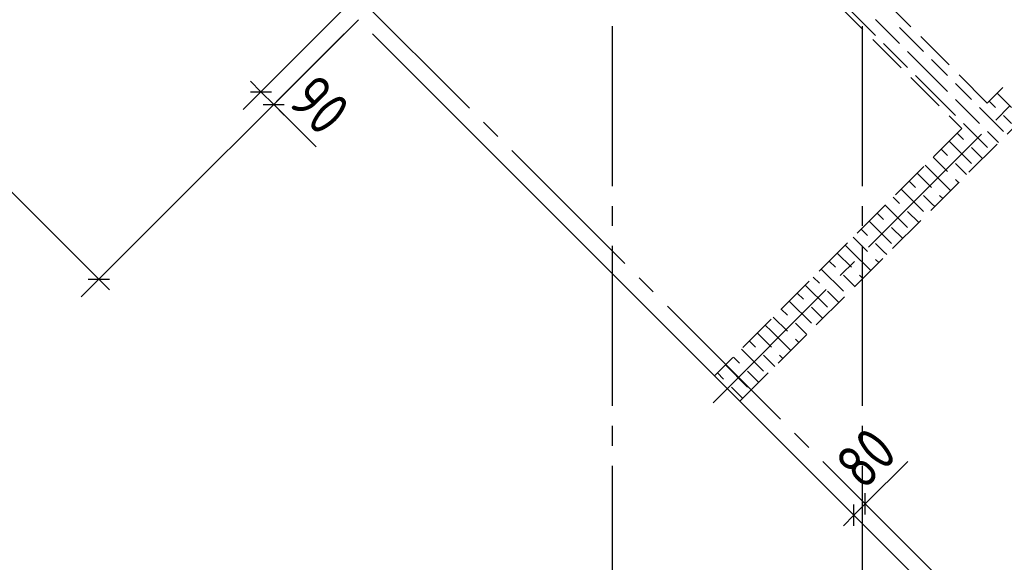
# Model space of a CAD drawing. Header units: millimetres. Extents: x 40580 to 1168286, y -220995 to 81020.
# Tile 127 of 194: x 435753 to 440679, y -119151 to -116436. Entities that reach past the tile are written whole.
import ezdxf

# ---------------------------------------------------------------- set-up
doc = ezdxf.new("R2010")
doc.units = ezdxf.units.MM
for name, pattern in [('______2', [270, 200, -70]), ('______5', [1100, 800, -100, 100, -100]), ('CENTER', [2, 1.25, -0.25, 0.25, -0.25])]:
    doc.linetypes.add(name, pattern=pattern)
doc.layers.add('Standard', color=7, linetype='Continuous', lineweight=25)
doc.layers.add('ОСИ', color=7, linetype='CENTER', lineweight=15)
doc.layers.add('ЖБ Стена верхний уровень', color=7, linetype='______2', true_color=0x656565)
doc.layers.add('Размерная выноска', color=7, linetype='Continuous')
doc.styles.add('GOST 2.304-81', font='txt')

msp = doc.modelspace()

# ---------------------------------------------------------------- linework, layer by layer
at = {"layer": 'Standard', "color": 7, "linetype": 'Continuous', "lineweight": -3, "transparency": 33554687}
for p, q in [((433030.5, -114616.5), (436148.8, -117734.9)), ((436959.9, -116796.6), (436906.8, -116743.5)), ((436959.9, -116796.6), (437023.5, -116860.2)), ((437023.5, -116860.2), (437076.5, -116913.2)), ((436148.8, -117734.9), (436201.9, -117787.9)), ((439983.5, -118859.1), (440036.6, -118806.1)), ((439926.9, -118915.7), (439983.5, -118859.1)), ((439926.9, -118915.7), (439873.9, -118968.7))]:
    msp.add_line(p, q, dxfattribs=at)
at = {"layer": 'Standard', "color": 251, "linetype": 'Continuous', "lineweight": -3, "true_color": 0x656565, "transparency": 33554687}
for p, q in [((436148.8, -117734.9), (437447.5, -116436.2)), ((439926.9, -118915.7), (437518.2, -116506.9)), ((440510.1, -119498.9), (437518.2, -116506.9)), ((436959.9, -116796.6), (437048.3, -116708.2)), ((436959.9, -116796.6), (436871.5, -116885)), ((437023.5, -116860.2), (437111.9, -116771.8)), ((437023.5, -116860.2), (436935.1, -116948.6)), ((436148.8, -117734.9), (436237.2, -117646.5)), ((436148.8, -117734.9), (436060.4, -117823.3)), ((439983.5, -118859.1), (439895.1, -118770.7)), ((439926.9, -118915.7), (439838.6, -118827.3)), ((439983.5, -118859.1), (440071.9, -118947.5)), ((439983.5, -118859.1), (439983.5, -118859.1)), ((439926.9, -118915.7), (440015.3, -119004.1))]:
    msp.add_line(p, q, dxfattribs=at)
at = {"layer": 'Standard', "color": 7, "linetype": 'Continuous', "lineweight": 25, "transparency": 33554687}
for p, q in [((436906.8, -116796.6), (437012.9, -116796.6)), ((436970.5, -116860.2), (437076.5, -116860.2)), ((436095.8, -117734.9), (436201.9, -117734.9)), ((439983.5, -118912.1), (439983.5, -118806.1)), ((439926.9, -118968.7), (439926.9, -118862.6))]:
    msp.add_line(p, q, dxfattribs=at)
at = {"layer": 'Standard', "color": 251, "linetype": 'Continuous', "lineweight": -3, "true_color": 0x656565, "transparency": 33554687}
for points in [[(436959.9, -116796.6), (437306.2, -116450.2), (437306.2, -116450.2), (437313.1, -116443.3)], [(437023.5, -116860.2), (437051.4, -116832.3), (437051.4, -116832.3), (437376.8, -116506.9)]]:
    msp.add_lwpolyline(points, dxfattribs=at)
at = {"layer": 'ЖБ Стена верхний уровень', "color": 251, "linetype": '______2', "lineweight": -3, "true_color": 0x656565, "transparency": 33554687}
for p, q in [((445444.9, -112002.7), (440594.1, -116853.4)), ((439356.7, -118345.4), (445572.2, -112129.9)), ((440594.1, -116853.4), (438812.2, -115071.5)), ((438684.9, -115198.8), (440466.8, -116980.7)), ((440466.8, -116980.7), (439229.4, -118218.1)), ((439229.4, -118218.1), (439356.7, -118345.4))]:
    msp.add_line(p, q, dxfattribs=at)
at = {"layer": 'ЖБ Стена верхний уровень', "color": 9, "linetype": 'Continuous', "lineweight": -3, "true_color": 0xc7c7c7, "transparency": 33554687}
for p, q in [((439914.9, -116395.3), (440034.9, -116515.3)), ((440034.9, -116435.3), (440154.9, -116555.3)), ((440154.9, -116475.3), (440274.9, -116595.3)), ((440074.9, -116555.3), (440194.9, -116675.3)), ((440314.9, -116715.3), (440194.9, -116595.3)), ((440314.9, -116635.3), (440394.9, -116715.3)), ((440234.9, -116715.3), (440314.9, -116795.3)), ((440314.9, -116715.3), (440394.9, -116795.3)), ((440474.9, -116795.3), (440434.9, -116755.3)), ((440314.9, -116795.3), (440434.9, -116915.3)), ((440514.9, -116835.3), (440474.9, -116795.3)), ((440643.5, -116804), (440714.9, -116875.3)), ((440434.9, -116835.3), (440523.5, -116924)), ((440603.5, -116844), (440634.9, -116875.3)), ((440554.9, -116875.3), (440563.5, -116884)), ((440563.5, -116884), (440674.9, -116995.3)), ((440523.5, -116924), (440554.9, -116955.3)), ((440714.9, -116955.3), (440674.9, -116915.3)), ((440443.5, -117004), (440474.9, -117035.3)), ((440474.9, -116955.3), (440483.5, -116964)), ((440483.5, -116964), (440594.9, -117075.3)), ((440650.8, -117051.3), (440594.9, -116995.3)), ((440403.5, -117044), (440514.9, -117155.3)), ((440363.5, -117084), (440394.9, -117115.3)), ((440570.8, -117131.3), (440514.9, -117075.3)), ((440323.5, -117124), (440394.9, -117195.3)), ((440283.5, -117164), (440314.9, -117195.3)), ((440314.9, -117195.3), (440410.8, -117291.3)), ((440474.9, -117195.3), (440434.9, -117155.3)), ((440490.8, -117211.3), (440474.9, -117195.3)), ((440203.5, -117244), (440234.9, -117275.3)), ((440243.5, -117204), (440314.9, -117275.3)), ((440434.9, -117235.3), (440450.8, -117251.3)), ((440163.5, -117284), (440274.9, -117395.3)), ((440123.5, -117324), (440154.9, -117355.3)), ((440314.9, -117355.3), (440274.9, -117315.3)), ((440354.9, -117315.3), (440370.8, -117331.3)), ((440083.5, -117364), (440194.9, -117475.3)), ((440250.8, -117451.3), (440194.9, -117395.3)), ((440330.8, -117371.3), (440314.9, -117355.3)), ((440003.5, -117444), (440114.9, -117555.3)), ((440043.5, -117404), (440074.9, -117435.3)), ((439963.5, -117484), (439994.9, -117515.3)), ((440170.8, -117531.3), (440114.9, -117475.3)), ((439923.5, -117524), (439994.9, -117595.3)), ((439883.5, -117564), (439914.9, -117595.3)), ((440074.9, -117595.3), (440034.9, -117555.3)), ((439803.5, -117644), (439834.9, -117675.3)), ((439843.5, -117604), (439914.9, -117675.3)), ((439914.9, -117595.3), (440010.8, -117691.3)), ((440034.9, -117635.3), (440050.8, -117651.3)), ((440090.8, -117611.3), (440074.9, -117595.3)), ((439763.5, -117684), (439874.9, -117795.3)), ((439723.5, -117724), (439754.9, -117755.3)), ((439914.9, -117755.3), (439874.9, -117715.3)), ((439954.9, -117715.3), (439970.8, -117731.3)), ((439683.5, -117764), (439794.9, -117875.3)), ((439930.8, -117771.3), (439914.9, -117755.3)), ((439643.5, -117804), (439674.9, -117835.3)), ((439850.8, -117851.3), (439794.9, -117795.3)), ((439563.5, -117884), (439594.9, -117915.3)), ((439603.5, -117844), (439714.9, -117955.3)), ((439770.8, -117931.3), (439714.9, -117875.3)), ((439523.5, -117924), (439594.9, -117995.3)), ((439483.5, -117964), (439514.9, -117995.3)), ((439674.9, -117995.3), (439634.9, -117955.3)), ((439443.5, -118004), (439514.9, -118075.3)), ((439514.9, -117995.3), (439610.8, -118091.3)), ((439634.9, -118035.3), (439650.8, -118051.3)), ((439690.8, -118011.3), (439674.9, -117995.3)), ((439363.5, -118084), (439474.9, -118195.3)), ((439403.5, -118044), (439434.9, -118075.3)), ((439323.5, -118124), (439354.9, -118155.3)), ((439514.9, -118155.3), (439474.9, -118115.3)), ((439554.9, -118115.3), (439570.8, -118131.3)), ((439283.5, -118164), (439394.9, -118275.3)), ((439530.8, -118171.3), (439514.9, -118155.3)), ((439243.5, -118204), (439274.9, -118235.3)), ((439450.8, -118251.3), (439394.9, -118195.3)), ((439370.8, -118331.3), (439314.9, -118275.3))]:
    msp.add_line(p, q, dxfattribs=at)
at = {"layer": 'ОСИ', "color": 8, "linetype": '______5', "lineweight": -3, "transparency": 33554687}
for p, q in [((438717.9, -87868.5), (438717.9, -121308.5)), ((439967.9, -87868.5), (439967.9, -121308.5)), ((436959.6, -116796.8), (448056.9, -105699.5)), ((439222.3, -118352.5), (449966.1, -107608.7)), ((441114.6, -119990.2), (433944.8, -112820.4))]:
    msp.add_line(p, q, dxfattribs=at)
at = {"layer": 'Размерная выноска', "color": 7, "linetype": 'Continuous', "lineweight": -3, "transparency": 33554687}
for p, q in [((437023.5, -116860.2), (437235.6, -117072.3)), ((439983.5, -118859.1), (440195.7, -118647))]:
    msp.add_line(p, q, dxfattribs=at)

# ---------------------------------------------------------------- texts
at = {"layer": 'Standard', "color": 7, "linetype": 'Continuous', "lineweight": 25, "transparency": 33554687, "char_height": 220, "width": 391.311, "attachment_point": 7, "style": 'GOST 2.304-81'}
for s, insert, rotation in [('90', (437085.4, -116851.4), 315), ('80', (439974.7, -118797.2), 45)]:
    msp.add_mtext(s, dxfattribs=dict(at, insert=insert, rotation=rotation))

doc.saveas('drawing.dxf')
